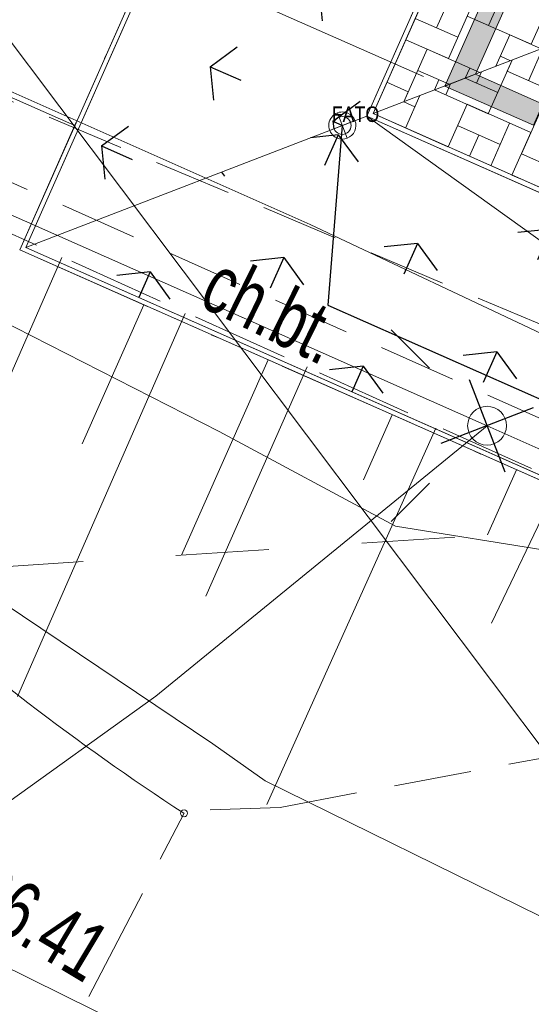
# Model space of a CAD drawing. Header units: metres. Extents: x 7446797 to 7447602, y 5789497 to 5790002.
# Tile 23 of 66: x 7447233.62 to 7447240.21, y 5789819.52 to 5789832.21. Entities that reach past the tile are written whole.
import ezdxf
from ezdxf.xclip import XClip

# ---------------------------------------------------------------- set-up
doc = ezdxf.new("R2010")
doc.units = ezdxf.units.M
doc.header["$MEASUREMENT"] = 0
doc.header["$XCLIPFRAME"] = 0
for name, pattern in [('2_BUBZ02', [1.75, 1.25, -0.5]), ('2_KTCR02', [1.5, 1, -0.5]), ('2_KTJZ01', [2, 1.5, -0.5]), ('Kropki i Kreski', [3.6, 1.8, -0.9, 0, -0.9]), ('Przerywana', [2.4, 1.2, -1.2])]:
    doc.linetypes.add(name, pattern=pattern)
for name, color, linetype in [('130-Z Teren', 7, 'Continuous'), ('700-L Mapa 1_500 dwg', 7, 'Continuous'), ('708-L Opisy sytuacji 1_500 do legendy', 7, 'Continuous')]:
    doc.layers.add(name, color=color, linetype=linetype)
for name, color, linetype, lineweight in [('130-Z Teren1', 7, 'Continuous', 13), ('130-Z Teren114', 113, 'Continuous', 25), ('130-Z Teren21', 37, 'Continuous', 5), ('130-Z Teren69', 41, 'Continuous', 13), ('130-Z Teren93', 254, 'Continuous', 13), ('130-Z Teren94', 9, 'Continuous', 13), ('310-W Oświetlenie1', 7, 'Continuous', 13), ('450-K Belki21', 37, 'Continuous', 5), ('450-K Belki69', 41, 'Continuous', 13), ('708-L Opisy sytuacji 1_500 do legendy1', 7, 'Continuous', 13), ('708-L Opisy sytuacji 1_500 do legendy11', 7, 'Continuous', 13), ('708-L Opisy sytuacji 1_500 do legendy85', 1, 'Continuous', 25), ('718-L Elementy do rozbiórki85', 1, 'Continuous', 25), ('720-L Oznakowanie lądowiska1', 7, 'Continuous', 13), ('720-L Oznakowanie lądowiska91', 255, 'Continuous', 13), ('720-L Oznakowanie lądowiska94', 9, 'Continuous', 13), ('810-G Ogólne2', 4, 'Continuous', 20), ('ex_02_DXF_MZ_9_BUBZ_D_L_17', 9, 'Continuous', 18), ('ex_02_DXF_MZ_9_Dzialki7', 9, 'Continuous', 18), ('ex_02_DXF_MZ_9_KTCR_D_L_17', 9, 'Continuous', 18), ('ex_02_DXF_MZ_9_KTCR_E_T_17', 9, 'Continuous', 18), ('ex_02_DXF_MZ_9_KTJZ_L_07', 9, 'Continuous', 18), ('ex_02_DXF_MZ_9_KTKR_D_L_07', 9, 'Continuous', 18), ('ex_02_DXF_MZ_9_RTPW_T_17', 9, 'Continuous', 18), ('ex_02_DXF_MZ_9_SUPE_D_L_31', 9, 'Continuous', 18), ('ex_02_DXF_MZ_9_SUPK_D_L_434', 9, 'Continuous', 18), ('ex_02_DXF_MZ_9_SUPW_D_L_05', 9, 'Continuous', 18), ('ex_02_DXF_MZ_9_SUSM_D_T_07', 9, 'Continuous', 18), ('ex_02_DXF_MZ_9_SUSM_D_T_37', 9, 'Continuous', 18)]:
    doc.layers.add(name, color=color, linetype=linetype, lineweight=lineweight)
doc.styles.add('STYL_AUTOMATYCZNY_1', font='Arial.ttf', dxfattribs={"width": 0.7})
doc.styles.add('STYL_AUTOMATYCZNY_2', font='Arial.ttf')
doc.styles.add('STYL_AUTOMATYCZNY_3', font='Arial Narrow.ttf')
doc.dimstyles.new('STYL_AUTOMATYCZNY__1', dxfattribs={"dimtxt": 1.25, "dimasz": 0.475, "dimexe": 0.18, "dimexo": 0.3, "dimgap": 0, "dimtad": 1, "dimzin": 0, "dimdsep": 46, "dimtxsty": 'STYL_AUTOMATYCZNY_2', "dimblk": 'ARROWHEAD_2', "dimblk1": 'ARROWHEAD_2', "dimblk2": 'ARROWHEAD_2', "dimcen": 0.09, "dimclrd": 7, "dimclre": 7, "dimclrt": 1, "dimazin": 0, "dimtfac": 1, "dimtdec": 4, "dimtmove": 0, "dimatfit": 3, "dimfxl": 1, "dimtolj": 1, "dimtzin": 0, "dimarcsym": 0})
doc.dimstyles.new('STYL_AUTOMATYCZNY__2', dxfattribs={"dimtxt": 1, "dimasz": 0.475, "dimexe": 0.18, "dimexo": 0.3, "dimgap": 0, "dimtad": 1, "dimzin": 0, "dimdsep": 46, "dimtxsty": 'STYL_AUTOMATYCZNY_2', "dimblk": 'ARROWHEAD_2', "dimblk1": 'ARROWHEAD_2', "dimblk2": 'ARROWHEAD_2', "dimcen": 0.09, "dimclrd": 7, "dimclre": 7, "dimclrt": 1, "dimazin": 0, "dimtfac": 1, "dimtdec": 4, "dimtmove": 0, "dimatfit": 3, "dimfxl": 1, "dimtolj": 1, "dimtzin": 0, "dimarcsym": 0})
doc.dimstyles.new('STYL_AUTOMATYCZNY__3', dxfattribs={"dimtxt": 0.18, "dimasz": 0.456, "dimexe": 0.18, "dimexo": 0.0625, "dimgap": 0, "dimtad": 0, "dimtih": 1, "dimtoh": 1, "dimdec": 4, "dimzin": 0, "dimdsep": 46, "dimcen": 0.09, "dimadec": 0, "dimazin": 0, "dimtfac": 1, "dimtdec": 4, "dimtmove": 0, "dimatfit": 3, "dimldrblk": 'ARROWHEAD_1', "dimfxl": 1, "dimtolj": 1, "dimtzin": 0, "dimarcsym": 0})

# ---------------------------------------------------------------- blocks, each defined once
blk = doc.blocks.new('Rysunek_1_9', base_point=(7447200, 5789750, -0.867))
at = {"layer": 'ex_02_DXF_MZ_9_BUBZ_D_L_17', "color": 9, "linetype": '2_BUBZ02', "lineweight": 18}
blk.add_line((7447243.408, 5789824.984, -0.867), (7447229.09, 5789831.451, -0.867), dxfattribs=at)
at = {"layer": 'ex_02_DXF_MZ_9_BUBZ_D_L_17', "color": 9, "linetype": 'Continuous', "lineweight": 18}
for p, q in [((7447234.167, 5789829.145, -0.867), (7447233.027, 5789826.547, -0.867)), ((7447235.756, 5789828.423, -0.867), (7447233.593, 5789823.485, -0.867)), ((7447237.328, 5789827.736, -0.867), (7447236.02, 5789824.78, -0.867)), ((7447238.986, 5789826.947, -0.867), (7447236.806, 5789822.094, -0.867)), ((7447238.986, 5789826.93, -0.867), (7447238.986, 5789826.947, -0.867)), ((7447240.575, 5789826.26, -0.867), (7447239.702, 5789824.431, -0.867))]:
    blk.add_line(p, q, dxfattribs=at)
at = {"layer": 'ex_02_DXF_MZ_9_Dzialki7', "color": 9, "linetype": 'Continuous', "lineweight": 18}
blk.add_line((7447221.01, 5789848.57, -0.867), (7447265.69, 5789789.08, -0.867), dxfattribs=at)
at = {"layer": 'ex_02_DXF_MZ_9_KTCR_D_L_17', "color": 9, "linetype": '2_KTCR02', "lineweight": 18}
for p, q in [((7447244.598, 5789826.483, -0.867), (7447231.293, 5789832.101, -0.867)), ((7447230.069, 5789831.656, -0.867), (7447243.822, 5789825.511, -0.867)), ((7447236.978, 5789822.056, -0.867), (7447240.668, 5789822.751, -0.867)), ((7447236.079, 5789822.022, -0.867), (7447236.978, 5789822.056, -0.867))]:
    blk.add_line(p, q, dxfattribs=at)
at = {"layer": 'ex_02_DXF_MZ_9_KTJZ_L_07', "color": 9, "linetype": '2_KTJZ01', "lineweight": 18}
blk.add_line((7447233.59, 5789817.84, -0.867), (7447235.74, 5789821.98, -0.867), dxfattribs=at)
at = {"layer": 'ex_02_DXF_MZ_9_KTKR_D_L_07', "color": 9, "linetype": 'Continuous', "lineweight": 18}
blk.add_arc((7447252.904, 5789848.348, -0.867), 31.463, 218.9973, 236.9383, dxfattribs=at)
at = {"layer": 'ex_02_DXF_MZ_9_RTPW_T_17', "color": 9, "linetype": 'Continuous', "lineweight": 18}
blk.add_circle((7447235.74, 5789821.98, -0.867), 0.045, dxfattribs=at)
at = {"layer": 'ex_02_DXF_MZ_9_SUPE_D_L_31', "color": 9, "linetype": 'Continuous', "lineweight": 18}
for p, q in [((7447239.644, 5789826.978, -0.867), (7447229.652, 5789831.408, -0.867)), ((7447236.194, 5789826.904, -0.867), (7447230.925, 5789829.587, -0.867)), ((7447235.378, 5789823.488, -0.867), (7447239.644, 5789826.978, -0.867)), ((7447238.463, 5789825.68, -0.867), (7447236.194, 5789826.904, -0.867)), ((7447242.563, 5789825.678, -0.867), (7447239.644, 5789826.978, -0.867)), ((7447242.758, 5789824.99, -0.867), (7447238.463, 5789825.68, -0.867)), ((7447236.113, 5789822.873, -0.867), (7447233.41, 5789824.694, -0.867)), ((7447232.065, 5789821.114, -0.867), (7447235.378, 5789823.488, -0.867)), ((7447236.786, 5789822.397, -0.867), (7447236.113, 5789822.873, -0.867)), ((7447240.329, 5789820.652, -0.867), (7447236.786, 5789822.397, -0.867))]:
    blk.add_line(p, q, dxfattribs=at)
at = {"layer": 'ex_02_DXF_MZ_9_SUPK_D_L_434', "color": 9, "linetype": 'Continuous', "lineweight": 18}
blk.add_line((7447226.046, 5789823.662, -0.867), (7447262.28, 5789805.74, -0.867), dxfattribs=at)
at = {"layer": 'ex_02_DXF_MZ_9_SUPW_D_L_05', "color": 9, "linetype": 'Continuous', "lineweight": 18}
for p, q in [((7447237.366, 5789829.572, -0.867), (7447214.783, 5789839.604, -0.867)), ((7447253.36, 5789822.014, -0.867), (7447237.366, 5789829.572, -0.867))]:
    blk.add_line(p, q, dxfattribs=at)
at = {"layer": 'ex_02_DXF_MZ_9_SUSM_D_T_07', "color": 9, "linetype": 'Continuous', "lineweight": 18}
for p, q in [((7447238.902, 5789827.72, -0.867), (7447238.407, 5789828.215, -0.867)), ((7447238.902, 5789826.236, -0.867), (7447238.407, 5789825.741, -0.867))]:
    blk.add_line(p, q, dxfattribs=at)
at = {"layer": 'ex_02_DXF_MZ_9_SUSM_D_T_37', "color": 9, "linetype": 'Continuous', "lineweight": 18}
blk.add_circle((7447239.644, 5789826.978, -0.867), 0.25, dxfattribs=at)
at = {"layer": 'ex_02_DXF_MZ_9_KTCR_E_T_17', "color": 9, "linetype": 'Continuous', "lineweight": 18, "insert": (7447236.068, 5789828.871, -0.867), "char_height": 0.75, "attachment_point": 4, "rotation": 333.8377, "style": 'STYL_AUTOMATYCZNY_1'}
blk.add_mtext('\\A1;{\\pql;\\fArial|b0|i0|c238|p0;\\W0.700000;ch.bt.}', dxfattribs=at)
at = {"layer": 'ex_02_DXF_MZ_9_RTPW_T_17', "color": 9, "linetype": 'Continuous', "lineweight": 18, "insert": (7447233.274, 5789821.368, -0.867), "char_height": 0.75, "attachment_point": 1, "rotation": 329.0989, "style": 'STYL_AUTOMATYCZNY_1'}
blk.add_mtext('\\A1;{\\pql;\\fArial|b0|i0|c238|p0;\\W0.700000;86.41}', dxfattribs=at)
blk = doc.blocks.new('*X3', base_point=(7447251.91, 5789835.327, -0.867))
at = {"layer": '130-Z Teren93', "color": 254, "linetype": 'Continuous', "lineweight": 13}
for p, q in [((7447240.177, 5789831.427, -0.867), (7447240.363, 5789831.846, -0.867)), ((7447239.967, 5789831.693, -0.867), (7447239.66, 5789831, -0.867)), ((7447239.967, 5789831.693, -0.867), (7447239.903, 5789831.549, -0.867)), ((7447239.571, 5789831.541, -0.867), (7447239.507, 5789831.396, -0.867)), ((7447240.726, 5789831.184, -0.867), (7447239.903, 5789831.549, -0.867)), ((7447239.111, 5789831.243, -0.867), (7447239.175, 5789831.388, -0.867)), ((7447239.363, 5789831.46, -0.867), (7447239.781, 5789831.275, -0.867)), ((7447238.779, 5789831.235, -0.867), (7447238.594, 5789830.816, -0.867)), ((7447239.66, 5789831, -0.867), (7447238.967, 5789831.307, -0.867)), ((7447240.451, 5789831.306, -0.867), (7447240.087, 5789830.483, -0.867)), ((7447238.571, 5789831.155, -0.867), (7447238.715, 5789831.091, -0.867)), ((7447239.386, 5789831.122, -0.867), (7447239.142, 5789830.573, -0.867)), ((7447239.386, 5789831.122, -0.867), (7447240.208, 5789830.757, -0.867)), ((7447239.813, 5789830.605, -0.867), (7447239.264, 5789830.848, -0.867)), ((7447239.934, 5789830.879, -0.867), (7447239.691, 5789830.33, -0.867)), ((7447239.417, 5789830.452, -0.867), (7447239.538, 5789830.726, -0.867)), ((7447240.208, 5789830.757, -0.867), (7447239.965, 5789830.209, -0.867)), ((7447240.91, 5789830.118, -0.867), (7447240.087, 5789830.483, -0.867))]:
    blk.add_line(p, q, dxfattribs=at)
blk = doc.blocks.new('*X4', base_point=(7447251.91, 5789835.327, -0.867))
at = {"layer": '130-Z Teren93', "color": 254, "linetype": 'Continuous', "lineweight": 13}
for p, q in [((7447238.993, 5789832.107, -0.867), (7447239.236, 5789832.656, -0.867)), ((7447239.906, 5789832.687, -0.867), (7447239.663, 5789832.139, -0.867)), ((7447240.577, 5789832.718, -0.867), (7447240.212, 5789831.896, -0.867)), ((7447239.511, 5789832.535, -0.867), (7447239.146, 5789831.712, -0.867)), ((7447239.268, 5789831.986, -0.867), (7447238.719, 5789832.229, -0.867)), ((7447240.212, 5789831.896, -0.867), (7447239.389, 5789832.26, -0.867)), ((7447239.759, 5789831.613, -0.867), (7447239.938, 5789832.017, -0.867)), ((7447240.342, 5789831.838, -0.867), (7447239.938, 5789832.017, -0.867)), ((7447239.146, 5789831.712, -0.867), (7447238.597, 5789831.955, -0.867)), ((7447238.571, 5789831.155, -0.867), (7447238.872, 5789831.833, -0.867)), ((7447239.55, 5789831.533, -0.867), (7447238.872, 5789831.833, -0.867)), ((7447239.816, 5789831.743, -0.867), (7447239.946, 5789831.685, -0.867)), ((7447239.363, 5789831.46, -0.867), (7447239.42, 5789831.59, -0.867)), ((7447238.75, 5789831.559, -0.867), (7447239.154, 5789831.38, -0.867)), ((7447238.629, 5789831.285, -0.867), (7447238.354, 5789831.406, -0.867)), ((7447239.024, 5789831.437, -0.867), (7447238.967, 5789831.307, -0.867)), ((7447238.629, 5789831.285, -0.867), (7447238.571, 5789831.155, -0.867))]:
    blk.add_line(p, q, dxfattribs=at)
blk = doc.blocks.new('*D9', base_point=(7447251.91, 5789835.327, -0.867))
at = {"layer": '708-L Opisy sytuacji 1_500 do legendy1', "color": 7, "linetype": 'Continuous', "lineweight": 13, "transparency": 16777216}
for p, q in [((7447227.349, 5789863.712, -0.867), (7447226.924, 5789864.295, -0.867)), ((7447227.26, 5789864.283, -0.867), (7447227.136, 5789864.004, -0.867)), ((7447226.708, 5789864.194, -0.867), (7447248.953, 5789854.336, -0.867)), ((7447227.136, 5789864.004, -0.867), (7447217.008, 5789841.147, -0.867)), ((7447216.795, 5789841.439, -0.867), (7447217.221, 5789840.856, -0.867)), ((7447216.58, 5789841.337, -0.867), (7447238.825, 5789831.48, -0.867)), ((7447217.008, 5789841.147, -0.867), (7447216.884, 5789840.868, -0.867))]:
    blk.add_line(p, q, dxfattribs=at)
at = {"layer": '708-L Opisy sytuacji 1_500 do legendy85', "color": 1, "lineweight": 25, "transparency": 16777216, "insert": (7447220.975, 5789850.716, -0.867), "char_height": 1.25, "attachment_point": 7, "rotation": 66.1008, "style": 'STYL_AUTOMATYCZNY_2'}
blk.add_mtext('\\A1;{\\pql;\\fArial|b0|i0|c238|p0;\\W1.000000;25,00}', dxfattribs=at)
blk = doc.blocks.new('ARROWHEAD_2')
at = {"color": 0, "linetype": 'Continuous', "lineweight": 0}
for p, q in [((-0.378, -0.655), (0.378, 0.655)), ((0, 0), (-1, 0))]:
    blk.add_line(p, q, dxfattribs=at)
blk = doc.blocks.new('*D12', base_point=(7447251.91, 5789835.327, -0.867))
at = {"layer": '708-L Opisy sytuacji 1_500 do legendy1', "color": 7, "linetype": 'Continuous', "lineweight": 13, "transparency": 16777216}
for p, q in [((7447222.008, 5789860.807, -0.867), (7447215.931, 5789847.093, -0.867)), ((7447216.144, 5789846.802, -0.867), (7447215.718, 5789847.385, -0.867)), ((7447215.502, 5789847.283, -0.867), (7447245.422, 5789834.026, -0.867)), ((7447215.931, 5789847.093, -0.867), (7447212.224, 5789838.728, -0.867)), ((7447212.011, 5789839.02, -0.867), (7447212.437, 5789838.436, -0.867)), ((7447211.796, 5789838.918, -0.867), (7447233.349, 5789829.367, -0.867)), ((7447212.224, 5789838.728, -0.867), (7447212.1, 5789838.449, -0.867))]:
    blk.add_line(p, q, dxfattribs=at)
at = {"layer": '708-L Opisy sytuacji 1_500 do legendy85', "color": 1, "lineweight": 25, "transparency": 16777216, "insert": (7447213.354, 5789841.772, -0.867), "char_height": 1, "attachment_point": 7, "rotation": 66.1008, "style": 'STYL_AUTOMATYCZNY_2'}
blk.add_mtext('\\A1;{\\pql;\\fArial|b0|i0|c238|p0;\\W1.000000;9,15}', dxfattribs=at)
blk = doc.blocks.new('ARROWHEAD_1')
at = {"color": 0, "linetype": 'Continuous', "lineweight": 0}
blk.add_line((0, 0), (-1, 0), dxfattribs=at)
blk.add_circle((0, 0), 0.25, dxfattribs=at)

msp = doc.modelspace()

# ---------------------------------------------------------------- hatches: boundary and pattern name
at = {"layer": '130-Z Teren114', "linetype": 'Continuous', "lineweight": 25}
h = msp.add_hatch(dxfattribs=at)
h.set_pattern_fill('TRAWA', color=113, style=0, pattern_type=2)
h.set_pattern_definition([(336.1, (7447242.3345, 5789843.597), (1.2154, 2.7428), [0.433, -1.29904]), (336.1, (7447242.5185, 5789841.8746), (1.2154, 2.7428), [0.43301, -1.29904]), (276.1, (7447242.3345, 5789843.597), (2.983, 0.31883), [0.433, -1.29904]), (276.1, (7447243.918, 5789842.8952), (2.983, 0.31883), [0.43301, -1.29904]), (36.1, (7447242.3345, 5789843.597), (-1.7676, 2.42394), [0.433, -1.29904]), (36.1, (7447243.918, 5789842.8952), (-1.76762, 2.42394), [0.43301, -1.29904])])
h.paths.add_polyline_path([(7447238.096, 5789830.971), (7447248.84, 5789855.218), (7447247.145, 5789859.611), (7447233.703, 5789829.276)])
h = msp.add_hatch(dxfattribs=at)
h.set_pattern_fill('TRAWA', color=113, style=0, pattern_type=2)
h.set_pattern_definition([(246.1, (7447249.717, 5789824.4657), (-2.7428, 1.2154), [0.433, -1.29904]), (246.1, (7447247.9946, 5789824.2817), (-2.7428, 1.2154), [0.433, -1.29904]), (186.1, (7447249.717, 5789824.4657), (-0.31883, 2.983), [0.433, -1.29904]), (186.1, (7447249.015, 5789822.8822), (-0.31883, 2.983), [0.433, -1.29904]), (306.1, (7447249.717, 5789824.4657), (2.42394, 1.7676), [0.433, -1.29904]), (306.1, (7447249.015, 5789822.8822), (2.42394, 1.7676), [0.433, -1.29904])])
h.paths.add_polyline_path([(7447238.096, 5789830.971), (7447233.703, 5789829.276), (7447251.241, 5789821.504), (7447252.59, 5789824.549)])
at = {"layer": '720-L Oznakowanie lądowiska91', "linetype": 'Continuous', "lineweight": 13}
msp.add_hatch(color=8, dxfattribs=at).paths.add_polyline_path([(7447239.099, 5789831.358), (7447240.242, 5789830.852), (7447240.363, 5789831.126), (7447239.495, 5789831.511), (7447239.88, 5789832.38), (7447239.605, 5789832.501)])

# ---------------------------------------------------------------- linework, layer by layer
at = {"layer": '130-Z Teren1', "color": 7, "linetype": 'Continuous', "lineweight": 13, "elevation": -0.867, "flags": 128}
for points in [[(7447238.096, 5789830.971), (7447248.84, 5789855.218), (7447247.145, 5789859.611), (7447233.703, 5789829.276)], [(7447243.928, 5789843.984), (7447248.871, 5789855.138), (7447249.736, 5789852.895), (7447245.482, 5789843.296), (7447249.139, 5789841.675), (7447248.734, 5789840.761), (7447248.329, 5789839.847), (7447244.672, 5789841.467), (7447240.418, 5789831.868), (7447238.175, 5789831.002), (7447243.118, 5789842.156)], [(7447238.175, 5789831.002), (7447240.418, 5789831.868), (7447253.358, 5789826.134), (7447254.979, 5789829.791), (7447256.807, 5789828.98), (7447255.187, 5789825.323), (7447261.446, 5789822.55), (7447262.312, 5789820.307), (7447254.498, 5789823.769), (7447253.1, 5789820.615), (7447251.272, 5789821.425), (7447252.669, 5789824.579)], [(7447238.096, 5789830.971), (7447252.59, 5789824.549), (7447251.241, 5789821.504), (7447233.703, 5789829.276)]]:
    msp.add_lwpolyline(points, close=True, dxfattribs=at)
at = {"layer": '130-Z Teren1', "color": 7, "linetype": 'Continuous', "lineweight": 13, "elevation": -0.867}
for points in [[(7447234.333, 5789830.848), (7447231.591, 5789832.063)], [(7447235.223, 5789828.537), (7447234.429, 5789826.745)], [(7447236.823, 5789827.828), (7447235.707, 5789825.308)], [(7447238.423, 5789827.119), (7447238.051, 5789826.279)], [(7447240.023, 5789826.41), (7447239.651, 5789825.57)]]:
    msp.add_lwpolyline(points, dxfattribs=at)
at = {"layer": '130-Z Teren1', "color": 7, "linetype": 'Przerywana', "lineweight": 13, "elevation": -0.867}
msp.add_lwpolyline([(7447241.623, 5789825.701), (7447231.763, 5789825.047)], dxfattribs=at)
at = {"layer": '130-Z Teren21', "color": 37, "linetype": 'Continuous', "lineweight": 5}
for p, q in [((7447238.096, 5789830.971, -0.867), (7447248.84, 5789855.218, -0.867)), ((7447238.175, 5789831.002, -0.867), (7447248.871, 5789855.138, -0.867)), ((7447252.59, 5789824.549, -0.867), (7447238.096, 5789830.971, -0.867)), ((7447252.669, 5789824.579, -0.867), (7447238.175, 5789831.002, -0.867))]:
    msp.add_line(p, q, dxfattribs=at)
at = {"layer": '130-Z Teren69', "color": 41, "linetype": 'Kropki i Kreski', "lineweight": 13}
for p, q in [((7447238.175, 5789831.002, -0.867), (7447248.871, 5789855.138, -0.867)), ((7447252.669, 5789824.579, -0.867), (7447238.175, 5789831.002, -0.867))]:
    msp.add_line(p, q, dxfattribs=at)
at = {"layer": '130-Z Teren94', "color": 9, "linetype": 'Continuous', "lineweight": 13}
msp.add_line((7447238.096, 5789830.971, -0.867), (7447251.241, 5789821.504, -0.867), dxfattribs=at)
at = {"layer": '310-W Oświetlenie1', "color": 7, "linetype": 'Continuous', "lineweight": 13}
for p, q in [((7447237.842, 5789830.686, -0.867), (7447237.716, 5789831.013, -0.867)), ((7447237.616, 5789830.786, -0.867), (7447237.943, 5789830.912, -0.867))]:
    msp.add_line(p, q, dxfattribs=at)
at = {"layer": '310-W Oświetlenie1', "color": 7, "linetype": 'Continuous', "lineweight": 13, "elevation": -0.867, "flags": 128}
msp.add_lwpolyline([(7447237.85, 5789831.009, 1), (7447237.709, 5789830.689, 1)], format="xyb", close=True, dxfattribs=at)
at = {"layer": '450-K Belki21', "color": 37, "linetype": 'Continuous', "lineweight": 5}
for p, q in [((7447233.623, 5789829.245, -0.867), (7447247.114, 5789859.69, -0.867)), ((7447233.703, 5789829.276, -0.867), (7447247.145, 5789859.611, -0.867)), ((7447233.623, 5789829.245, -0.867), (7447251.217, 5789821.449, -0.867)), ((7447233.703, 5789829.276, -0.867), (7447251.241, 5789821.504, -0.867))]:
    msp.add_line(p, q, dxfattribs=at)
at = {"layer": '450-K Belki69', "color": 41, "linetype": 'Kropki i Kreski', "lineweight": 13}
for q in [(7447247.114, 5789859.69, -0.867), (7447251.217, 5789821.449, -0.867)]:
    msp.add_line((7447233.623, 5789829.245, -0.867), q, dxfattribs=at)
at = {"layer": '718-L Elementy do rozbiórki85', "color": 1, "linetype": 'Continuous', "lineweight": 25}
for p, q in [((7447239.415, 5789827.572, -0.867), (7447239.873, 5789826.384, -0.867)), ((7447240.238, 5789827.207, -0.867), (7447239.05, 5789826.749, -0.867))]:
    msp.add_line(p, q, dxfattribs=at)
at = {"layer": '720-L Oznakowanie lądowiska1', "color": 7, "linetype": 'Continuous', "lineweight": 13, "elevation": -0.867, "flags": 128}
msp.add_lwpolyline([(7447239.099, 5789831.358), (7447239.605, 5789832.501), (7447239.88, 5789832.38), (7447239.495, 5789831.511), (7447240.363, 5789831.126), (7447240.242, 5789830.852)], close=True, dxfattribs=at)
at = {"layer": '720-L Oznakowanie lądowiska94', "color": 9, "linetype": 'Continuous', "lineweight": 13}
msp.add_line((7447239.099, 5789831.358, -0.867), (7447239.495, 5789831.511, -0.867), dxfattribs=at)
at = {"layer": '810-G Ogólne2', "color": 4, "linetype": 'Continuous', "lineweight": 20, "elevation": -0.867}
msp.add_lwpolyline([(7447233.623, 5789829.245), (7447247.114, 5789859.69), (7447277.559, 5789846.2), (7447264.068, 5789815.755)], close=True, dxfattribs=at)

# ---------------------------------------------------------------- block references
at = {"layer": '130-Z Teren', "color": 7, "lineweight": 13}
for name in ['*X4', '*X3']:
    msp.add_blockref(name, (7447251.91, 5789835.327, -0.867), dxfattribs=at)
at = {"layer": '700-L Mapa 1_500 dwg', "color": 52, "linetype": 'Continuous', "lineweight": 25}
ref = msp.add_blockref('Rysunek_1_9', (7447200, 5789750, -0.867), dxfattribs=at)
XClip(ref).set_block_clipping_path([(7446797.4999703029, 5789497.4999993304), (7447602.4999703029, 5790002.4999993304)])

# ---------------------------------------------------------------- texts
at = {"layer": '310-W Oświetlenie1', "color": 7, "lineweight": 13, "insert": (7447237.643, 5789830.993, -0.867), "char_height": 0.2, "attachment_point": 4, "style": 'STYL_AUTOMATYCZNY_3'}
msp.add_mtext('\\A1;{\\pql;\\fArial Narrow|b0|i0|c238|p0;\\W1.000000;FATO}', dxfattribs=at)

# ---------------------------------------------------------------- dimensions: what is measured, and where the dimension line sits
at = {"layer": '708-L Opisy sytuacji 1_500 do legendy', "color": 7, "linetype": 'Continuous', "lineweight": 13}
for base, p1, p2, dimstyle, picture, middle in [((7447217.008, 5789841.147, -0.867), (7447249.227, 5789854.215, -0.867), (7447239.099, 5789831.358, -0.867), 'STYL_AUTOMATYCZNY__1', '*D9', (7447221.251, 5789852.883, -0.867)), ((7447212.224, 5789838.728, -0.867), (7447245.696, 5789833.904, -0.867), (7447233.623, 5789829.245, -0.867), 'STYL_AUTOMATYCZNY__2', '*D12', (7447213.421, 5789843.158, -0.867))]:
    dim = msp.add_linear_dim(base=base, p1=p1, p2=p2, angle=246.1008, dimstyle=dimstyle, dxfattribs=at)
    dim.commit()
    dim.dimension.update_dxf_attribs({"geometry": picture, "text_midpoint": middle, "dimtype": 160, "text_rotation": 66.1008})

# ---------------------------------------------------------------- leaders
at = {"layer": '708-L Opisy sytuacji 1_500 do legendy11', "color": 7, "linetype": 'Continuous', "lineweight": 13, "annotation_type": 0, "has_hookline": 1, "hookline_direction": 0, "text_width": 0.302, "horizontal_direction": (0.91426, -0.405129, 0)}
msp.add_leader([(7447237.779, 5789830.849, -0.867), (7447237.591, 5789828.532, -0.867), (7447274.932, 5789811.986, -0.867)], dimstyle='STYL_AUTOMATYCZNY__3', dxfattribs=at)

doc.saveas('drawing.dxf')
